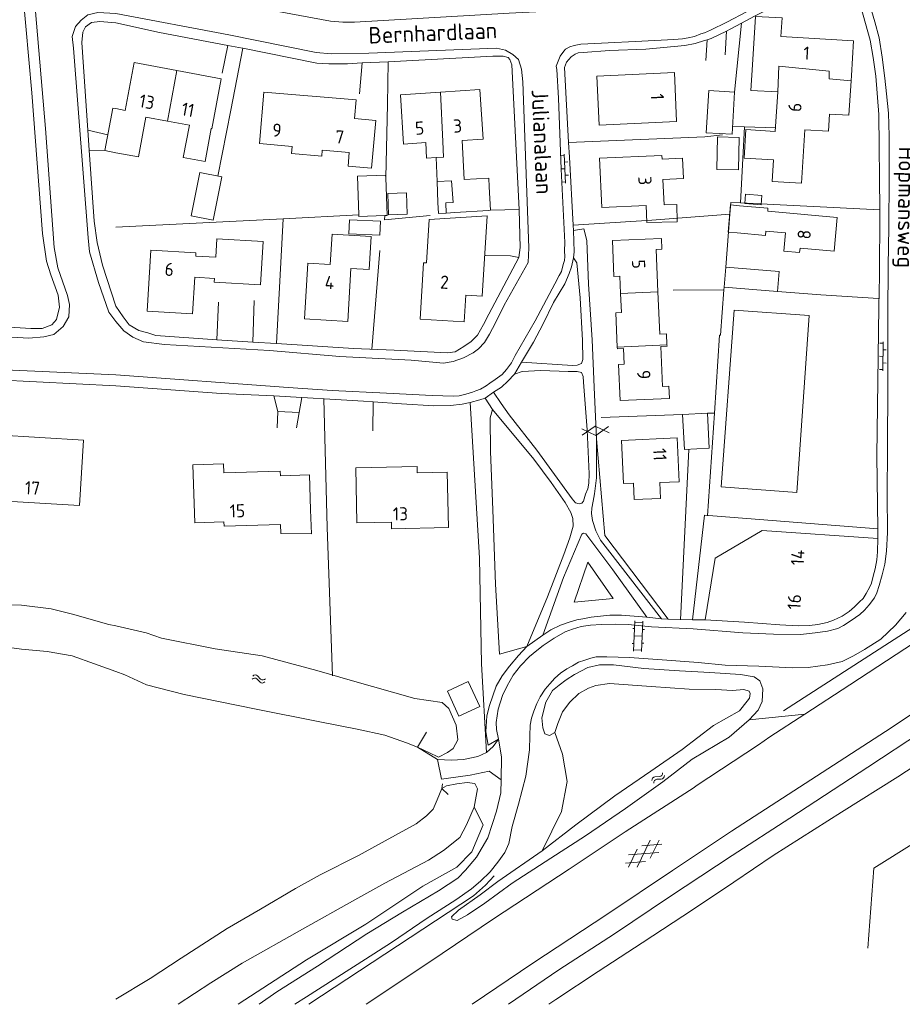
# Model space of a CAD drawing. Header units: metres. Extents: x 157366 to 159470, y 577030 to 578469.
# Tile 21 of 35: x 158985 to 159120, y 577032 to 577182. Entities that reach past the tile are written whole.
import ezdxf

# ---------------------------------------------------------------- set-up
doc = ezdxf.new("R2010")
doc.units = ezdxf.units.M
doc.header["$MEASUREMENT"] = 0
for name, color, linetype, lineweight in [('Gbkn_B01_hoofdgebouw', 1, 'Continuous', 18), ('Gbkn_B02_bijgebouw', 1, 'Continuous', 18), ('Gbkn_B07_tussenmuur', 252, 'Continuous', 18), ('Gbkn_B11_dakrand', 1, 'Continuous', 18), ('Gbkn_B14_dakrand bijgebouw', 1, 'Continuous', 18), ('Gbkn_S01_gesloten verharding (g)', 252, 'Continuous', 18), ('Gbkn_S01_gesloten verharding (k)', 252, 'Continuous', 18), ('Gbkn_S02_open verharding', 252, 'Continuous', 18), ('Gbkn_S05_water', 252, 'Continuous', 18), ('Gbkn_T00_terreinafscheiding', 252, 'Continuous', 18), ('Gbkn_T02_raster', 252, 'Continuous', 18), ('Gbkn_T04_heg', 252, 'Continuous', 18), ('Gbkn_T09_insteek sloot', 252, 'Continuous', 18), ('Gbkn_T20_overige afscheiding', 252, 'Continuous', 18), ('Gbkn_V00_kant verharding', 252, 'Continuous', 18), ('Gbkn_Z02_huisnummer', 252, 'Continuous', 18), ('Gbkn_Z06_straatnaam', 7, 'Continuous', 18)]:
    doc.layers.add(name, color=color, linetype=linetype, lineweight=lineweight)
doc.styles.add('NLCS-ISO-M1000-T25', font='NLCS-ISO.ttf', dxfattribs={"height": 2.5})

msp = doc.modelspace()

# ---------------------------------------------------------------- linework, layer by layer
at = {"layer": 'Gbkn_B01_hoofdgebouw', "flags": 128}
for points in [[(159096.74, 577175.01), (159097.19, 577182.35), (159101.22, 577182.1), (159101.05, 577179.3), (159112.08, 577178.63), (159111.76, 577173.39)], [(159000, 577168.34), (159001.41, 577168.07), (159002.77, 577175.34), (159009.28, 577174.12)], [(159009.28, 577174.12), (159016, 577172.86), (159014.58, 577165.27), (159014.5, 577165.29), (159013.56, 577160.29), (159010.25, 577160.91), (159011.17, 577165.82), (159007.87, 577166.44)], [(159085.21, 577166.36), (159084.86, 577173.81), (159073.06, 577173.26), (159073.42, 577165.8), (159085.21, 577166.36)], [(159111.71, 577172.55), (159111.39, 577167.33), (159108.46, 577167.51), (159108.3, 577164.9), (159104.68, 577165.11), (159104.19, 577157), (159099.74, 577157.27), (159099.94, 577160.54)], [(159111.76, 577173.39), (159111.71, 577172.55)], [(159039.48, 577166.54), (159038.86, 577159.29), (159035.29, 577159.59), (159035.47, 577161.65), (159031.35, 577162), (159031.28, 577161.12), (159026.71, 577161.51), (159026.8, 577162.6), (159021.82, 577163.03), (159022.48, 577170.85), (159036.52, 577169.65), (159036.28, 577166.81), (159039.48, 577166.54)], [(159049.34, 577170.82), (159043.24, 577170.42), (159043.73, 577162.96), (159047.1, 577163.18)], [(159052.63, 577163.49), (159055.83, 577163.71), (159055.33, 577171.22), (159049.34, 577170.82)], [(159100.2, 577164.87), (159100.57, 577170.86)], [(159000, 577161.63), (158998.32, 577161.95), (158999.53, 577168.42), (159000, 577168.34)], [(159007.87, 577166.44), (159004.58, 577167.06), (159003.44, 577160.99), (159000, 577161.63)], [(159082.99, 577160.66), (159082.97, 577161.22), (159073.49, 577160.79), (159073.84, 577153.3), (159080.57, 577153.6)], [(159083.31, 577153.73), (159083.13, 577157.59)], [(159094.77, 577153.59), (159099.09, 577153.19), (159099.05, 577152.74), (159109.6, 577151.78), (159109.14, 577146.67), (159103.96, 577147.14), (159103.9, 577146.46), (159101.52, 577146.68), (159101.77, 577149.46), (159098.76, 577149.74), (159098.7, 577149.06), (159094.39, 577149.45)], [(159047.21, 577144.89), (159047.61, 577151.5), (159056.41, 577152.03), (159055.67, 577139.87), (159053.17, 577140.02)], [(159022.37, 577148.14), (159021.98, 577141.55), (159014.95, 577141.97), (159014.98, 577142.55), (159011.99, 577142.73), (159011.66, 577137.14), (159004.75, 577137.56), (159005.31, 577146.84), (159012.17, 577146.43), (159012.15, 577145.94), (159015.2, 577145.76), (159015.37, 577148.56), (159022.37, 577148.14)], [(159038.82, 577148.89), (159038.51, 577143.88), (159035.72, 577144.05), (159035.23, 577135.98), (159028.65, 577136.38), (159029.16, 577144.85), (159032.59, 577144.64), (159032.87, 577149.25), (159038.82, 577148.89)], [(159082.37, 577140.51), (159082.08, 577146.93), (159082.98, 577146.97), (159082.9, 577148.63), (159075.45, 577148.3), (159075.69, 577142.82), (159076.58, 577142.86), (159076.7, 577140.23)], [(159053.17, 577140.02), (159052.92, 577135.96), (159046.25, 577136.36), (159046.77, 577144.92), (159047.21, 577144.89)], [(159076.7, 577140.23), (159076.83, 577137.36), (159075.96, 577137.32), (159076.19, 577132.08)], [(159083.74, 577132.45), (159083.67, 577134.15), (159082.65, 577134.1), (159082.37, 577140.51)], [(159093.94, 577137.73), (159091.98, 577110.88), (159103.45, 577110.05), (159105.36, 577136.91), (159093.94, 577137.73)], [(159076.19, 577132.08), (159076.2, 577131.85), (159077.14, 577131.89), (159077.25, 577129.5), (159076.38, 577129.46), (159076.62, 577123.98), (159084.13, 577124.31), (159084.04, 577126.2), (159083.05, 577126.15), (159082.79, 577132.22), (159083.75, 577132.27), (159083.74, 577132.45)], [(158977.87, 577109.87), (158978.36, 577118.13), (158981.73, 577117.93), (158981.78, 577118.78), (158995.1, 577117.98), (158994.5, 577108.03), (158981.58, 577108.8)], [(159085.61, 577111.66), (159085.31, 577118.31), (159076.83, 577117.92), (159077.14, 577111.37), (159078.65, 577111.44), (159078.77, 577108.95), (159082.75, 577109.13), (159082.64, 577111.52), (159085.61, 577111.66)], [(159029.59, 577107.38), (159029.43, 577112.7), (159025.01, 577112.56), (159024.99, 577113.26), (159016.4, 577112.99), (159016.36, 577114.38), (159011.72, 577114.23), (159012, 577105.44), (159016.42, 577105.58), (159016.44, 577104.92), (159025.01, 577105.19)], [(159050.53, 577104.69), (159050.35, 577113.12), (159045.79, 577113.02), (159045.77, 577113.95), (159036.46, 577113.75), (159036.64, 577105.43), (159041.88, 577105.54), (159041.9, 577104.51), (159050.53, 577104.69)], [(159025.01, 577105.19), (159025.06, 577103.82), (159029.71, 577103.77), (159029.59, 577107.38)]]:
    msp.add_lwpolyline(points, dxfattribs=at)
at = {"layer": 'Gbkn_B02_bijgebouw', "flags": 128}
for points in [[(159094.02, 577170.84), (159093.65, 577164.44), (159089.71, 577164.68), (159090.09, 577171.07), (159094.02, 577170.84)], [(159052.63, 577163.49), (159052.92, 577157.57)], [(159094.72, 577163.96), (159094.62, 577159.04), (159091.33, 577159.11), (159091.43, 577164.03), (159094.72, 577163.96)], [(159048.81, 577157.25), (159048.66, 577160.89)], [(159016.08, 577157.95), (159014.77, 577151.38), (159011.44, 577152.04), (159012.75, 577158.61), (159016.08, 577157.95)], [(159048.94, 577154.05), (159048.81, 577157.25)], [(159056.75, 577156.44), (159056.92, 577152.89), (159056.61, 577152.87)], [(159050.21, 577152.45), (159051.5, 577152.57), (159056.61, 577152.87)], [(159100.78, 577143.59), (159100.53, 577140.55), (159092.41, 577141.23), (159092.67, 577144.26), (159100.78, 577143.59)], [(159090.17, 577116.74), (159089.88, 577122.06), (159086.12, 577121.86), (159086.41, 577116.54), (159090.17, 577116.74)]]:
    msp.add_lwpolyline(points, dxfattribs=at)
at = {"layer": 'Gbkn_B07_tussenmuur', "flags": 128}
for points in [[(159009.28, 577174.12), (159007.87, 577166.44)], [(159100.57, 577170.86), (159100.74, 577174.76), (159108.4, 577174), (159108.39, 577172.86), (159111.71, 577172.55)], [(159048.66, 577160.89), (159049.78, 577160.94), (159049.67, 577163.35), (159049.34, 577170.82)], [(159048.81, 577157.25), (159051.02, 577157.36), (159051.25, 577154.08), (159050.13, 577154.02), (159050.21, 577152.45)], [(159082.37, 577140.51), (159076.7, 577140.23)], [(159083.74, 577132.45), (159076.19, 577132.08)]]:
    msp.add_lwpolyline(points, dxfattribs=at)
at = {"layer": 'Gbkn_B11_dakrand', "flags": 128}
for points in [[(159100.57, 577170.86), (159096.5, 577171.11), (159096.74, 577175.01)], [(159100.2, 577164.87), (159095.71, 577165.15), (159095.45, 577160.82), (159099.94, 577160.54)], [(159047.1, 577163.18), (159047.2, 577160.83), (159048.66, 577160.89)], [(159083.13, 577157.59), (159086.23, 577157.74), (159086.09, 577160.81), (159082.99, 577160.66)], [(159052.92, 577157.57), (159056.69, 577157.75), (159056.75, 577156.44)], [(159050.21, 577152.45), (159049.01, 577152.4), (159048.94, 577154.05)], [(159083.31, 577153.73), (159085.22, 577153.79), (159085.3, 577151.16), (159080.69, 577151.02), (159080.57, 577153.6)], [(159094.39, 577149.45), (159093.03, 577149.58), (159093.41, 577153.71), (159094.77, 577153.59)]]:
    msp.add_lwpolyline(points, dxfattribs=at)
at = {"layer": 'Gbkn_B14_dakrand bijgebouw', "flags": 128}
for points in [[(159036.93, 577151.95), (159040.85, 577152.1), (159041.23, 577152.11), (159041.01, 577157.86), (159040.99, 577158.23), (159036.7, 577158.06), (159036.92, 577152.21), (159036.93, 577151.95)], [(159041.44, 577152.19), (159044.28, 577152.28), (159044.18, 577155.55), (159041.34, 577155.46), (159041.44, 577152.19)], [(159098.04, 577153.73), (159098.15, 577155.14), (159095.69, 577155.33), (159095.58, 577153.92), (159098.04, 577153.73)], [(159035.39, 577149.32), (159035.48, 577151.44), (159040.2, 577151.25), (159040.11, 577149.13), (159035.39, 577149.32)], [(159050.38, 577079.83), (159053.55, 577081.3), (159055.3, 577077.51), (159052.14, 577076.05), (159050.38, 577079.83)]]:
    msp.add_lwpolyline(points, dxfattribs=at)
at = {"layer": 'Gbkn_S01_gesloten verharding (g)', "flags": 128}
for points in [[(159070.8, 577119.71), (159072.94, 577118.7), (159074.88, 577120.05)], [(159074.96, 577119.09), (159072.82, 577120.1), (159070.88, 577118.75)]]:
    msp.add_lwpolyline(points, dxfattribs=at)
at = {"layer": 'Gbkn_S01_gesloten verharding (k)'}
for points in [[(159079.21, 577053.1), (159081.2, 577057.24)], [(159081.21, 577054.46), (159082.53, 577057.22)], [(159077.88, 577053.12), (159079.2, 577055.87)], [(159082.95, 577056.6), (159079.91, 577056.36)], [(159080.49, 577053.98), (159077.45, 577053.74)], [(159082.5, 577055.35), (159077.91, 577054.99)]]:
    msp.add_lwpolyline(points, dxfattribs=at)
at = {"layer": 'Gbkn_S02_open verharding'}
for points in [[(159067.61, 577161.18), (159068.11, 577161.21)], [(159068.32, 577157.01), (159068.1, 577161.41)], [(159068.16, 577160.21), (159068.66, 577160.23)], [(159067.71, 577159.18), (159068.21, 577159.21)], [(159067.81, 577157.18), (159068.31, 577157.21)], [(159068.26, 577158.21), (159068.76, 577158.23)], [(159116.08, 577132.71), (159116.57, 577132.7)], [(159116.53, 577128.5), (159116.58, 577132.9)], [(159116.05, 577130.71), (159116.55, 577130.7)], [(159116.56, 577131.7), (159117.06, 577131.7)], [(159116.54, 577129.7), (159117.04, 577129.69)], [(159116.03, 577128.71), (159116.53, 577128.7)], [(159078.68, 577085.93), (159078.88, 577090.53)], [(159078.87, 577090.33), (159080.07, 577090.28)], [(159079.88, 577085.88), (159080.08, 577090.48)], [(159078.53, 577089.39), (159078.83, 577089.38)], [(159080.03, 577089.23), (159080.33, 577089.21)], [(159078.43, 577087.09), (159078.73, 577087.08)], [(159078.78, 577088.23), (159079.98, 577088.18)], [(159079.94, 577087.13), (159080.24, 577087.12)], [(159078.69, 577086.13), (159079.89, 577086.08)]]:
    msp.add_lwpolyline(points, dxfattribs=at)
at = {"layer": 'Gbkn_S05_water'}
for points in [[(159021.44, 577081.7, 0.417728), (159020.7, 577081.66)], [(159021.54, 577082.18, 0.417728), (159020.79, 577082.13)], [(159021.91, 577081.22, 0.417728), (159022.66, 577081.27)], [(159022, 577081.69, 0.417728), (159022.75, 577081.74)], [(159082.59, 577066.87, 0.417728), (159083.07, 577067.45)], [(159081.92, 577066.85, 0.417728), (159081.45, 577066.27)], [(159082.2, 577066.46, 0.417728), (159081.73, 577065.88)], [(159082.88, 577066.48, 0.417728), (159083.35, 577067.06)]]:
    msp.add_lwpolyline(points, format="xyb", dxfattribs=at)
for points in [[(159021.91, 577081.22), (159021.44, 577081.7)], [(159022, 577081.69), (159021.54, 577082.18)], [(159082.59, 577066.87), (159081.92, 577066.85)], [(159082.88, 577066.48), (159082.2, 577066.46)]]:
    msp.add_lwpolyline(points, dxfattribs=at)
at = {"layer": 'Gbkn_T00_terreinafscheiding', "flags": 128}
for points in [[(159062.46, 577086.62), (159058.32, 577085.48), (159057.71, 577096.08), (159057.3, 577107.39), (159056.92, 577116.25), (159056.86, 577121.37), (159057.25, 577122.65)], [(159089.56, 577090.66), (159091.04, 577100.06), (159098.23, 577104.24), (159115.76, 577103.03)], [(159069.62, 577093.36), (159071.71, 577099.46), (159075.56, 577093.93), (159069.62, 577093.36)], [(159104.7, 577076.36), (159096.21, 577075.52)], [(159064.77, 577055.59), (159067.72, 577061.56), (159068.58, 577066.14), (159067.86, 577070.28), (159066.72, 577073.56)], [(159054.43, 577062.25), (159055.83, 577059.53), (159054.1, 577055.46), (159051.8, 577053.1), (159046.67, 577050.23), (159037.98, 577044.47), (159028.99, 577039.03), (159018.58, 577032.29)]]:
    msp.add_lwpolyline(points, dxfattribs=at)
at = {"layer": 'Gbkn_T02_raster', "flags": 128}
for points in [[(159073.03, 577118.19), (159074.32, 577103.49), (159083.94, 577090.77)], [(159089.43, 577106.6), (159087.62, 577090.66)], [(159047.19, 577073.61), (159045.85, 577071.33)], [(159045.85, 577071.33), (159048.89, 577069.49)], [(159049.52, 577065.09), (159049.61, 577065.78)], [(159050.51, 577064.17), (159049.52, 577065.09)], [(159114.24, 577040.8), (159115.16, 577052.97), (159121.39, 577056.88)], [(159029.31, 577032.29), (159042.8, 577041.15), (159054.34, 577048.75), (159056.17, 577050.37), (159057.5, 577051.78)]]:
    msp.add_lwpolyline(points, dxfattribs=at)
at = {"layer": 'Gbkn_T04_heg', "flags": 128}
for points in [[(159053.82, 577123.7), (159055.25, 577100.04), (159055.57, 577084.01), (159056.31, 577070.51)], [(159115.78, 577104.52), (159089.43, 577106.6)], [(159101.45, 577076.88), (159117.56, 577087.25), (159125.2, 577092.14)]]:
    msp.add_lwpolyline(points, dxfattribs=at)
at = {"layer": 'Gbkn_T09_insteek sloot', "flags": 128}
for points in [[(159000, 577089.76), (158998.93, 577089.99), (158993.4, 577091.54), (158990.18, 577092.35), (158985.67, 577092.91), (158978.73, 577092.94), (158966.34, 577093.62), (158958.44, 577094.4)], [(159004.61, 577088.73), (159000, 577089.76)], [(159045.85, 577071.33), (159047.57, 577070.54), (159049.02, 577069.8), (159050.39, 577070.53), (159051.25, 577071.12), (159051.94, 577072.44), (159051.7, 577074.68), (159050.59, 577077.2), (159049.59, 577078.11), (159045.41, 577078.73), (159035.97, 577081.42), (159030.55, 577082.99), (159022.23, 577085.22), (159015.09, 577086.3), (159006.92, 577087.92), (159004.61, 577088.73)], [(158969.65, 577087.69), (158979.99, 577087.01), (158985.65, 577086.21), (158989.55, 577085.9), (158993.34, 577085.21), (158996.74, 577084), (159000, 577082.83)], [(159096.21, 577075.52), (159097.58, 577076.94), (159098.2, 577078.28), (159098.3, 577080.19), (159097.85, 577081.41), (159097.01, 577082.03), (159094.9, 577082.38), (159090.27, 577082.66), (159085.64, 577082.96), (159080.21, 577083.27), (159075.62, 577083.87), (159073.5, 577083.85), (159071.7, 577083.46), (159069.71, 577082.38), (159068.43, 577081.56), (159067.38, 577080.76), (159066.37, 577079.97), (159065.35, 577078.17), (159064.74, 577075.8), (159064.88, 577074.28), (159065.18, 577073.37), (159065.9, 577073.11), (159066.72, 577073.56)], [(159000, 577082.83), (159001.37, 577082.34), (159004.66, 577080.82), (159010.39, 577079.35), (159021.3, 577077.12), (159030.72, 577075.23), (159036.66, 577074.1), (159040.89, 577073.17), (159044.15, 577071.98), (159045.85, 577071.33)], [(159066.72, 577073.56), (159067.18, 577074.94), (159067.89, 577076.73), (159068.97, 577078.18), (159070.36, 577079.51), (159071.8, 577080.33), (159072.95, 577080.72), (159075, 577080.99), (159081.32, 577080.54), (159087.11, 577080.13), (159091.17, 577080.12), (159093.71, 577079.94), (159095.42, 577080.09), (159096.24, 577079.83), (159096.4, 577079.51), (159096.26, 577078.78), (159095.95, 577078.31), (159094.77, 577076.85), (159090.79, 577074.62), (159086.07, 577070.97), (159081.27, 577067.68), (159075.84, 577063.94), (159069.91, 577059.56), (159064.77, 577055.59)], [(159051.84, 577045.03), (159053.41, 577045.88), (159056.08, 577047.67), (159060.21, 577050.71), (159066.08, 577054.46), (159071.38, 577057.86), (159077.46, 577062.01), (159083.11, 577066.09), (159087.57, 577069.53), (159093.17, 577072.86), (159096.21, 577075.52)], [(159054.43, 577062.25), (159054.93, 577064.99), (159054.56, 577065.85), (159053.39, 577065.97), (159051.82, 577065.77), (159050.23, 577065.45), (159049.52, 577065.09)], [(159049.52, 577065.09), (159048.81, 577063.33), (159048.2, 577061.92), (159047.19, 577060.92), (159045.61, 577059.68), (159040.93, 577057.1), (159036.89, 577054.91), (159031.07, 577051.93), (159027.29, 577049.9), (159021.99, 577046.75), (159016.94, 577043.8), (159009.93, 577039.31), (159005.21, 577036.19), (159000, 577033.07)], [(159009.45, 577032.29), (159014.42, 577035.53), (159019.19, 577038.55), (159028.34, 577043.71), (159036.3, 577048.15), (159040.88, 577050.68), (159047.51, 577054.2), (159049.81, 577055.66), (159052.26, 577057.64), (159053.3, 577059.53), (159054.43, 577062.25)], [(159064.77, 577055.59), (159058.04, 577050.93), (159055.34, 577048.89), (159052.07, 577046.59), (159050.99, 577045.55), (159051.09, 577045.2), (159051.84, 577045.03)]]:
    msp.add_lwpolyline(points, dxfattribs=at)
at = {"layer": 'Gbkn_T20_overige afscheiding', "flags": 128}
for points in [[(159094.02, 577170.84), (159095.07, 577181.32)], [(159041.01, 577157.86), (159041.3, 577168.94)], [(159093.3, 577152.3), (159093.44, 577154.08), (159094.9, 577154.01), (159095.53, 577165.55), (159093.72, 577165.61)], [(159095.53, 577165.55), (159100.24, 577165.41)], [(159068.79, 577163.17), (159089.48, 577164.07), (159092.17, 577164.37)], [(159094.9, 577154.01), (159116.08, 577152.95)], [(159116.08, 577152.95), (159116.14, 577152.95)], [(159000, 577150.31), (159025.42, 577151.58), (159024.39, 577132.66)], [(159025.42, 577151.58), (159036.92, 577152.21)], [(159047.74, 577152.09), (159040.84, 577151.42), (159040.85, 577152.1)], [(159069.5, 577150.61), (159081.45, 577151.4), (159093.3, 577152.3), (159092.67, 577144.26)], [(159038.88, 577131.77), (159040.12, 577146.77)], [(159084.69, 577140.74), (159092.36, 577140.83), (159091.88, 577133.93), (159091.72, 577133.9), (159090.95, 577122.09), (159089.88, 577122.06)], [(159092.36, 577140.83), (159092.41, 577141.23)], [(159031.61, 577124.26), (159032.12, 577104.73), (159032.9, 577082.18)], [(159073.73, 577121.43), (159086.12, 577121.86)], [(159089.9, 577106.48), (159090.95, 577122.09)], [(159085.82, 577090.71), (159087.07, 577116.57)]]:
    msp.add_lwpolyline(points, dxfattribs=at)
at = {"layer": 'Gbkn_V00_kant verharding', "flags": 128}
for points in [[(159000, 577187.35), (159010.4, 577185.67), (159023.3, 577183.35), (159032.62, 577181.64), (159034.48, 577181.48), (159036.28, 577181.46), (159059.75, 577182.83), (159083.09, 577183.98), (159085.96, 577184.43), (159088.35, 577185.19), (159100.21, 577191.1), (159109.15, 577195.84), (159109.66, 577196.68), (159109.61, 577197.39), (159109.23, 577199.21), (159107.91, 577203.2), (159105.35, 577211.15), (159102.89, 577218.95), (159100, 577227), (159098.69, 577232.23), (159097.93, 577236.27), (159097.93, 577241.94)], [(158984.64, 577190.1), (158985.9, 577189.38), (158986.86, 577188.48), (158987.46, 577187.29), (158989.3, 577165.29), (158990.64, 577147.25), (158991.2, 577144.17), (158992.65, 577139.95), (158992.97, 577138.57)], [(158962.79, 577136.52), (158974.99, 577135.7), (158987.08, 577134.93), (158988.81, 577134.95), (158990.26, 577135.49), (158991, 577136.28), (158991.42, 577138.18), (158991.23, 577139.98), (158990.1, 577143.11), (158989.45, 577145.17), (158988.85, 577149.37), (158987.23, 577170.73), (158985.86, 577185.98), (158985.66, 577187.2), (158984.85, 577188.12), (158984.14, 577188.5), (158983.18, 577188.74), (158968.04, 577187.24), (158965.12, 577186.95)], [(159115.78, 577104.52), (159115.65, 577115.62), (159115.95, 577138.23), (159116.01, 577142.89), (159116.09, 577152.69), (159116.08, 577152.95), (159115.94, 577167.43), (159115.46, 577173.25), (159115.06, 577176.08), (159114.63, 577178.71), (159113.21, 577183.8), (159112.01, 577186.48), (159111.56, 577187.4), (159111.06, 577187.87), (159110.61, 577188.32), (159109.79, 577188.41), (159108.79, 577188.22), (159106.15, 577187.02)], [(159106.15, 577187.02), (159101.34, 577184.56), (159097.05, 577182.38), (159095.07, 577181.32), (159093.33, 577180.38), (159092.77, 577180.11), (159090.45, 577178.97), (159089.86, 577178.79), (159089.45, 577178.67), (159088.01, 577178.21), (159086.46, 577177.93), (159080.55, 577177.34), (159074.99, 577177.14), (159071.03, 577176.87), (159070.25, 577176.8), (159069.79, 577176.58), (159069.19, 577176.18), (159068.5, 577175.41), (159068.19, 577174.59), (159068.79, 577163.17), (159068.91, 577160.96), (159069.5, 577150.61), (159069.54, 577149.81)], [(159116.84, 577172.96), (159116.46, 577176.16), (159115.99, 577179.08), (159115.31, 577181.52), (159114.33, 577185.01)], [(159000, 577182.76), (158997.26, 577182.93), (158995.76, 577182.56), (158994.74, 577181.78), (158993.87, 577180.79), (158993.38, 577179.3), (158993.55, 577177.52), (158995.78, 577148.69), (158996.02, 577146.58), (158997.36, 577141.94), (158998.95, 577137.42), (159000, 577136.02)], [(159057.9, 577136.21), (159057.68, 577135.82), (159059.01, 577138.47), (159062.65, 577144.95), (159062.75, 577147.18), (159061.85, 577172.39), (159061.62, 577174.35), (159061.17, 577175.77), (159060.3, 577176.56), (159059.19, 577177.22), (159057.84, 577177.53), (159038.44, 577176.78), (159032.72, 577176.66), (159030.44, 577176.87), (159017.16, 577179.52), (159000, 577182.76)], [(159095.94, 577183.09), (159092.85, 577181.47), (159090.34, 577180.27), (159089.46, 577179.87), (159088.91, 577179.69), (159087.92, 577179.31), (159086.95, 577179.09), (159086.08, 577178.95), (159084.77, 577178.85), (159079.92, 577178.59), (159073.81, 577178.27), (159070.67, 577178.12), (159069.65, 577177.91), (159069, 577177.7), (159068.3, 577177.34), (159068.05, 577177.04), (159067.52, 577176.31), (159067.21, 577175.56), (159066.93, 577174.8), (159066.99, 577174.3), (159067.26, 577169.93), (159067.67, 577159.16), (159068.23, 577147.99), (159068.19, 577146.75), (159068.21, 577145.89), (159068.15, 577145.25), (159067.96, 577144.64), (159067.72, 577143.6), (159067.37, 577143.01), (159066.68, 577141.7), (159063.7, 577136.1), (159060.7, 577130.86), (159060.13, 577129.74), (159059.35, 577128.7)], [(159000, 577138.35), (158997.98, 577144.58), (158997.14, 577147.99), (158996.71, 577151.22), (158995.94, 577162.04), (158995.73, 577165.06), (158994.82, 577178.38), (158994.96, 577179.95), (158995.4, 577180.78), (158996.29, 577181.39), (158997.58, 577181.58), (159000, 577181.36)], [(159000, 577181.36), (159006.64, 577179.91), (159017, 577177.94), (159016.14, 577173.73)], [(159092.56, 577176.51), (159092.77, 577180.11)], [(159089.64, 577175.62), (159089.86, 577178.79)], [(159015.5, 577158.06), (159017.45, 577168.12), (159019.31, 577177.5), (159019.24, 577177.51), (159017, 577177.94)], [(159019.31, 577177.5), (159030.54, 577175.24), (159032.34, 577175.14), (159035.21, 577175.16), (159037.45, 577175.27), (159037.04, 577170.59)], [(159037.45, 577175.27), (159041.38, 577175.46), (159041.3, 577168.94)], [(159041.38, 577175.46), (159057.28, 577176.31), (159058.86, 577176.28), (159059.59, 577176.08), (159059.87, 577175.8), (159060.15, 577174.99), (159061.28, 577152.99), (159056.92, 577152.89)], [(159058.14, 577072.56), (159057.86, 577074.03), (159057.78, 577075.08), (159058.11, 577077.14), (159058.77, 577079.18), (159059.48, 577080.68), (159060.35, 577082.26), (159061.47, 577083.72), (159062.86, 577085.14), (159063.95, 577086.05), (159064.93, 577086.77), (159066.61, 577087.92), (159068.27, 577088.86), (159069.39, 577089.27), (159070.68, 577089.69), (159072.11, 577089.85), (159073.8, 577090), (159075.86, 577090.05), (159077.84, 577089.98), (159081.37, 577089.63), (159087.7, 577089.34), (159095.28, 577088.72), (159099.94, 577088.53), (159104.03, 577088.46), (159106.25, 577088.69), (159108.13, 577088.98), (159109.68, 577089.37), (159110.56, 577089.82), (159111.75, 577090.58), (159113.02, 577091.48), (159113.77, 577092.17), (159114.44, 577092.96), (159115.26, 577094.05), (159115.64, 577094.81), (159116, 577095.92), (159116.42, 577097.54), (159116.82, 577099.13), (159117.1, 577101.12), (159117.23, 577103.93), (159117.21, 577109.74), (159117.23, 577116.61), (159117.29, 577126.56), (159117.31, 577137.14), (159117.33, 577144.42), (159117.43, 577150.35), (159117.52, 577157.73), (159117.48, 577164.18), (159117.38, 577167.64), (159117.1, 577170.58), (159116.84, 577172.96)], [(158995.73, 577165.06), (158998.77, 577164.35)], [(158995.94, 577162.04), (158998.32, 577161.95)], [(159061.23, 577145.73), (159061.43, 577147.26), (159061.28, 577152.97), (159061.28, 577152.99)], [(159069.54, 577149.81), (159071.13, 577150.06), (159071.54, 577148.28), (159071.8, 577141.65), (159072.39, 577133.22), (159072.68, 577126.02), (159073.03, 577118.19)], [(159069.55, 577145.69), (159069.64, 577146.56), (159069.54, 577149.81)], [(159055.87, 577135.53), (159056.68, 577137.11), (159061.23, 577145.73), (159059.96, 577145.96), (159056.19, 577146.03)], [(159061.63, 577129.82), (159069.37, 577129.34), (159070.12, 577129.35), (159070.75, 577129.63), (159070.96, 577130.22), (159070.92, 577133.12), (159070.54, 577139.59), (159070.07, 577144.91), (159069.55, 577145.69)], [(159069.55, 577145.69), (159069.24, 577144.3), (159068.86, 577143.27), (159068.2, 577141.74), (159066.52, 577138.9), (159064.91, 577135.64), (159063.46, 577132.85), (159061.63, 577129.82)], [(159115.9, 577139.49), (159107.12, 577140.03), (159100.53, 577140.55)], [(158992.97, 577138.57), (158992.85, 577136.72), (158992.01, 577135.23), (158990.58, 577134.02), (158989.08, 577133.65), (158986.76, 577133.49), (158969.91, 577134.44)], [(159000, 577138.35), (159001.13, 577136.7), (159002.04, 577135.51), (159003.47, 577134.64), (159004.84, 577134.28), (159006.06, 577133.88), (159015.33, 577133.23), (159015.58, 577138.92)], [(159015.33, 577133.23), (159020.79, 577132.85), (159021.02, 577139.17)], [(159000, 577136.02), (159001.23, 577134.59), (159002.58, 577133.63), (159004.18, 577132.91), (159007.38, 577132.5), (159023.35, 577131.58), (159034.05, 577130.67)], [(159057.68, 577135.82), (159056.78, 577134.08), (159056, 577132.82), (159055.12, 577131.86), (159054.3, 577131.23), (159052.83, 577130.46), (159051.25, 577129.94), (159049.8, 577129.67), (159044.87, 577130.14), (159034.05, 577130.67)], [(159036.13, 577131.88), (159042.27, 577131.64), (159050.4, 577131.22), (159051.55, 577131.41), (159052.87, 577132.2), (159054, 577132.97), (159054.94, 577133.91), (159055.87, 577135.53)], [(158893.31, 577130.18), (158912.85, 577131.23), (158913.21, 577131.61), (158913.31, 577132.55), (158913.77, 577132.9), (158933.17, 577131.73), (158934, 577131.44), (158934.25, 577130.6), (158935.24, 577130.19), (158964.18, 577128.31), (158964.59, 577128.54), (158965.02, 577129.17), (158965.96, 577129.54), (158983.2, 577128.64), (159000, 577127.92)], [(159020.79, 577132.85), (159024.39, 577132.66), (159036.13, 577131.88)], [(159060.57, 577128.01), (159061.63, 577129.82)], [(159000, 577127.92), (159026.16, 577125.97)], [(159059.35, 577128.7), (159058.7, 577127.97), (159057.65, 577127.17), (159056.83, 577126.61), (159056.25, 577126.22), (159055.39, 577125.72), (159054.7, 577125.46), (159054.17, 577125.28), (159053.2, 577124.95), (159052.17, 577124.73), (159051.33, 577124.64), (159048.06, 577124.75), (159041.1, 577125.13), (159032.86, 577125.51), (159026.16, 577125.97)], [(159057.4, 577125.25), (159058.56, 577123.55), (159059.77, 577121.8), (159063.98, 577116.48), (159069.36, 577109.08), (159069.82, 577108.48), (159070.39, 577108.28), (159070.81, 577108.4), (159071.08, 577108.73), (159071.36, 577109.76), (159071.7, 577110.58), (159071.87, 577111.44), (159071.9, 577112.85), (159071.64, 577119.54), (159071.07, 577126.76), (159071, 577127.66), (159070.73, 577128.23), (159070.08, 577128.38), (159068.74, 577128.42), (159064.55, 577128.57), (159061.72, 577128.43), (159060.57, 577128.01)], [(159060.57, 577128.01), (159059.57, 577126.93), (159058.58, 577126.04), (159057.4, 577125.25)], [(158981.87, 577127.15), (159000, 577126.24)], [(159000, 577126.24), (159016.01, 577125.08), (159024.01, 577124.69), (159024.59, 577122.33), (159024.51, 577119.84)], [(159053.82, 577123.7), (159052.61, 577123.44), (159050.85, 577123.23), (159048.3, 577123.19), (159043.41, 577123.47), (159039.12, 577123.8), (159037.62, 577123.92), (159024.01, 577124.69)], [(159028.28, 577124.45), (159027.84, 577122.18), (159024.59, 577122.33)], [(159056.12, 577124.34), (159055.29, 577124.12), (159053.82, 577123.7)], [(159056.12, 577124.34), (159057.4, 577125.25)], [(159057.25, 577122.65), (159056.12, 577124.34)], [(159039.04, 577119.4), (159039.12, 577123.8)], [(159027.46, 577119.84), (159027.84, 577122.18)], [(159062.46, 577086.62), (159065.58, 577094.17), (159068.06, 577100.6), (159068.98, 577103.15), (159069.5, 577104.93), (159069.44, 577106.1), (159069.11, 577107), (159068.27, 577108.49), (159066.12, 577111.56), (159063.5, 577115.1), (159057.25, 577122.65)], [(159073.03, 577118.19), (159073.03, 577112.26), (159072.87, 577111.03), (159072.71, 577109.83), (159072.54, 577108.73), (159072.31, 577107.63), (159072.25, 577106.85), (159072.41, 577105.78), (159072.93, 577104.18), (159073.66, 577102.77), (159074.73, 577101.41), (159082.89, 577090.86)], [(159080.66, 577091.07), (159075.53, 577098.29), (159071.43, 577103.74), (159071.07, 577103.84), (159070.81, 577103.68), (159068.03, 577097.12), (159064.87, 577088.38)], [(159115.76, 577103.03), (159115.78, 577104.52)], [(159089.56, 577090.66), (159095.52, 577090.31), (159100.88, 577089.91), (159103.68, 577089.79), (159105.42, 577089.81), (159106.68, 577089.97), (159108.07, 577090.27), (159109.06, 577090.62), (159110.36, 577091.26), (159111.4, 577091.97), (159112.21, 577092.66), (159112.97, 577093.43), (159113.53, 577093.94), (159114.03, 577094.7), (159114.56, 577095.7), (159114.82, 577096.24), (159115.09, 577097.3), (159115.36, 577098.44), (159115.63, 577099.78), (159115.74, 577100.99), (159115.76, 577103.03)], [(159149.88, 577095.32), (159139.36, 577088.43), (159128.41, 577081.31), (159116.94, 577073.7), (159105.6, 577066.38), (159096.15, 577060.27), (159093.55, 577058.58), (159084.59, 577052.6), (159074.61, 577045.92), (159063.37, 577038.55), (159054.15, 577032.29)], [(159120.11, 577091.8), (159118.48, 577089.85), (159116.22, 577087.73), (159113.73, 577086.2), (159112.1, 577085.24), (159110.36, 577084.35), (159108.11, 577083.86), (159105.2, 577083.46), (159102.82, 577083.4), (159100.81, 577083.5), (159097.71, 577083.66), (159092.58, 577083.79), (159088.48, 577084.21), (159083.7, 577084.55), (159078.07, 577084.98), (159074.6, 577085.08), (159072.98, 577085.05), (159072.17, 577084.85), (159071.27, 577084.58), (159070.3, 577084.24), (159069.38, 577083.71), (159068.52, 577083.23), (159067.57, 577082.57), (159066.69, 577081.84), (159065.94, 577080.94), (159065.23, 577080.15), (159064.47, 577079.01), (159063.98, 577078), (159063.52, 577076.8), (159063.17, 577075.76), (159062.93, 577074.7), (159062.88, 577073.05), (159062.87, 577070.94), (159062.3, 577066.94), (159061.2, 577062.71), (159060.22, 577059.27), (159059.69, 577056.73), (159059.12, 577055.35), (159058.02, 577053.86), (159056.86, 577052.42), (159055.42, 577051.01), (159054.03, 577049.81)], [(159064.87, 577088.38), (159066.08, 577089.17), (159067.57, 577089.86), (159068.87, 577090.35), (159070.05, 577090.7), (159070.95, 577090.86), (159072.24, 577091.07), (159073.65, 577091.26), (159075.08, 577091.38), (159076.81, 577091.37), (159080.66, 577091.07)], [(159082.89, 577090.86), (159080.66, 577091.07)], [(159082.89, 577090.86), (159083.94, 577090.77)], [(159083.94, 577090.77), (159087.62, 577090.66)], [(159087.62, 577090.66), (159089.56, 577090.66)], [(159064.87, 577088.38), (159062.46, 577086.62)], [(159104.7, 577076.36), (159111.54, 577080.79), (159124.12, 577089.08)], [(159058.14, 577072.56), (159056.55, 577071.64), (159056.23, 577073.67), (159056.38, 577076.08), (159056.77, 577077.67), (159057.3, 577079.13), (159057.78, 577080.59), (159058.7, 577082.19), (159059.79, 577083.64), (159061.17, 577085.29), (159062.46, 577086.62)], [(159038.02, 577032.29), (159047.71, 577038.74), (159057.36, 577045.25), (159068.88, 577052.79), (159077.4, 577058.46), (159087.87, 577065.22), (159088.18, 577065.46), (159097.64, 577071.68), (159099.35, 577072.89), (159104.7, 577076.36)], [(159059.67, 577032.29), (159067.29, 577037.5), (159075.76, 577043.01), (159084.1, 577048.59), (159093.63, 577054.88), (159102.42, 577060.57), (159114.25, 577068.31), (159122.41, 577073.65)], [(159056.31, 577070.51), (159057.33, 577071.46), (159058.14, 577072.56)], [(159058.14, 577072.56), (159058.59, 577069.89), (159058.53, 577066.37)], [(159048.89, 577069.49), (159051.01, 577069.35), (159052.81, 577069.47), (159054.98, 577069.94), (159056.31, 577070.51)], [(159125.71, 577071.36), (159118.82, 577066.86), (159110.26, 577061.45), (159099.9, 577054.88), (159093.89, 577050.85), (159087.77, 577046.76), (159079.96, 577041.64), (159073.27, 577037.26), (159066.85, 577033.01), (159065.79, 577032.29)], [(159058.53, 577066.37), (159056.74, 577067.72), (159053.84, 577067.1), (159050.18, 577066.61), (159049.48, 577066.48), (159048.89, 577069.49)], [(159021.79, 577032.29), (159024.47, 577034.2), (159030.66, 577038.09), (159038.13, 577042.98), (159043.56, 577046.27), (159049.02, 577049.53), (159051.96, 577051.44), (159053.15, 577052.64), (159054.81, 577054.66), (159056.54, 577057.55), (159057.82, 577061.61), (159058.49, 577064.41), (159058.53, 577066.37)], [(159054.03, 577049.81), (159051.66, 577048.17), (159047.32, 577045.39), (159041.88, 577041.65), (159037.95, 577039.14), (159028.98, 577033.4), (159027.2, 577032.29)]]:
    msp.add_lwpolyline(points, dxfattribs=at)

# ---------------------------------------------------------------- texts
at = {"layer": 'Gbkn_Z02_huisnummer', "style": 'NLCS-ISO-M1000-T25'}
for s, rotation, p in [('1', 356.7311, (159104.42, 577175.8)), ('13', 349.4543, (159003.41, 577168.59)), ('11', 349.4543, (159009.83, 577167.36)), ('1', 272.6936, (159081.26, 577170.56)), ('6', 86.5023, (159104.14, 577167.79)), ('9', 355.1221, (159023.69, 577164.12)), ('5', 3.7836, (159045.53, 577164.33)), ('3', 3.7836, (159051.32, 577164.66)), ('7', 355.1221, (159033.25, 577163.09)), ('3', 272.5791, (159079.36, 577158.02)), ('8', 84.8367, (159105.52, 577148.41)), ('5', 272.5219, (159078.4, 577145.36)), ('6', 356.5595, (159007.37, 577142.96)), ('4', 356.5595, (159031.69, 577140.96)), ('2', 356.5595, (159049.23, 577141.01)), ('9', 272.5219, (159079.19, 577128.58)), ('11', 272.6364, (159081.62, 577116.71)), ('17', 356.5595, (158986.13, 577109.78)), ('15', 1.7756, (159017.33, 577106.2)), ('13', 1.203, (159042.11, 577105.76)), ('14', 86.9631, (159104.54, 577098.91)), ('16', 86.9059, (159104.03, 577092.2))]:
    msp.add_text(s, height=2, rotation=rotation, dxfattribs=at).set_placement(p)
at = {"layer": 'Gbkn_Z06_straatnaam', "style": 'NLCS-ISO-M1000-T25'}
for s, rotation, p in [('Bernhardlaan', 2.4074, (159038.44, 577178.2)), ('Julianalaan', 272.5791, (159063.17, 577171.22)), ('Hopmansweg', 269.2552, (159118.98, 577162.58))]:
    msp.add_text(s, height=2.5, rotation=rotation, dxfattribs=at).set_placement(p)

doc.saveas('drawing.dxf')
